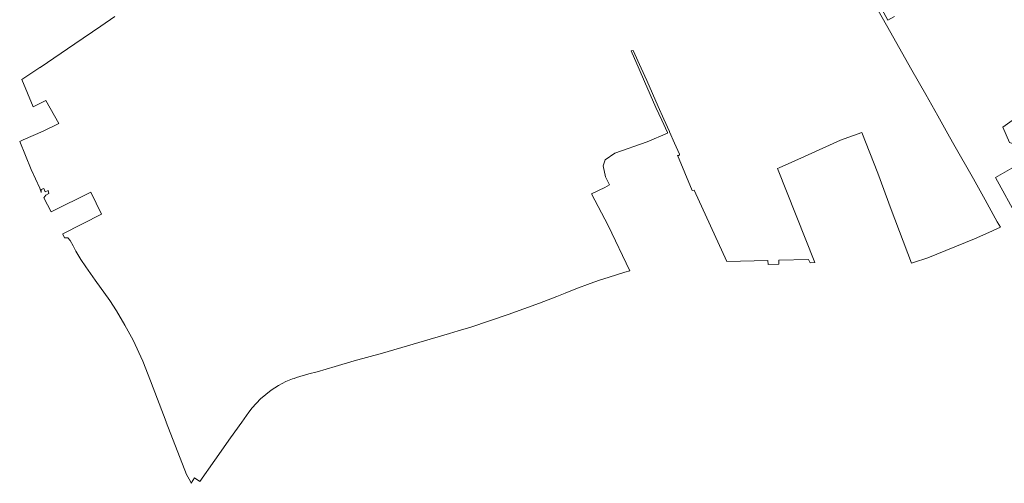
# Model space of a CAD drawing. Extents: x 115983 to 133009, y 544712 to 562000.
# Tile 3 of 46: x 127429 to 128208, y 548451 to 548819. Entities that reach past the tile are written whole.
import ezdxf

# ---------------------------------------------------------------- set-up
doc = ezdxf.new("R2010")
doc.units = 0
doc.layers.add('BGT ondergrond$0$B-WE-GR-GRAS-GV', color=60, linetype='Continuous', lineweight=13)
doc.layers.add('BGT ondergrond$0$B-WE-OG-TERREIN_ERF-GV', color=7, linetype='Continuous', lineweight=18)

# ---------------------------------------------------------------- blocks, each defined once
blk = doc.blocks.new('BGT ondergrond')
at = {"layer": 'BGT ondergrond$0$B-WE-GR-GRAS-GV', "color": 252, "flags": 128}
for points in [[(128108.335, 548832.396), (128116.185, 548818.46), (128121.455, 548821.371)], [(127504.28, 548821.166), (127493.196, 548813.701), (127472.45, 548799.566), (127444.945, 548780.84), (127444.938, 548780.835), (127444.931, 548780.831), (127444.924, 548780.826), (127433.672, 548773.392), (127430.625, 548771.38), (127439.543, 548749.763), (127449.605, 548754.693), (127459.931, 548736.596), (127447.48, 548730.524), (127431.697, 548723.595), (127428.861, 548722.35), (127438.029, 548700.198), (127444.752, 548685.347), (127445.61, 548682.772), (127445.893, 548681.925), (127445.959, 548684.24), (127447.943, 548685.1), (127448.935, 548682.322), (127451.316, 548683.314), (127451.846, 548680.999), (127449.663, 548679.742), (127447.943, 548677.626), (127453.725, 548666.527), (127485.183, 548682.123), (127493.738, 548664.783), (127462.97, 548649.073), (127463.126, 548648.725), (127464.334, 548646.02), (127467.036, 548646.02), (127468.892, 548643.69), (127471.313, 548639.598), (127473.34, 548635.467), (127477.26, 548628.748), (127481.209, 548622.856), (127488.709, 548612.395), (127500.117, 548596.274), (127505.547, 548588.037), (127512.125, 548576.724), (127518.751, 548564.894), (127526.269, 548548.185), (127532.389, 548532.606), (127544.828, 548500.069), (127544.855, 548500), (127560.99, 548458.469), (127563.955, 548452.878), (127564.736, 548451.442), (127567.376, 548455.877), (127571.532, 548452.831), (127583.424, 548469.886), (127595.745, 548487.455), (127604.737, 548500), (127610.383, 548507.878), (127612.936, 548511.344), (127619.613, 548518.29), (127627.859, 548525.145), (127633.714, 548528.905), (127639.563, 548532.027), (127644.821, 548534.195), (127646.161, 548534.603), (127648.125, 548535.199), (127657.766, 548538.077), (127664.335, 548539.895), (127671.41, 548541.813), (127678.655, 548544.011), (127693.544, 548548.522), (127716.187, 548554.596), (127769.122, 548570.133), (127775.878, 548572.181), (127785.948, 548575.234), (127815.685, 548585.183), (127840.415, 548594.097), (127854.177, 548599.472), (127860.723, 548602.084), (127869.156, 548605.448), (127869.166, 548605.452), (127869.176, 548605.456), (127869.186, 548605.46), (127880.472, 548609.716), (127880.484, 548609.721), (127880.497, 548609.725), (127880.509, 548609.73), (127887.923, 548612.33), (127887.934, 548612.334), (127887.945, 548612.337), (127887.956, 548612.341), (127895.447, 548614.788), (127895.455, 548614.79), (127895.462, 548614.793), (127895.47, 548614.795), (127907.998, 548618.684), (127911.963, 548619.915), (127894.639, 548655.727), (127881.542, 548680.863), (127892.126, 548685.757), (127895.697, 548687.874), (127892.522, 548694.356), (127890.803, 548703.087), (127892.39, 548707.718), (127900.063, 548713.009), (127925.595, 548722.005), (127941.746, 548728.864), (127941.562, 548729.295), (127937.096, 548739.173), (127932.494, 548749.302), (127932.492, 548749.307), (127932.489, 548749.313), (127932.487, 548749.318), (127928.061, 548759.534), (127923.547, 548769.858), (127919.28, 548779.516), (127912.943, 548793.985), (127914.53, 548794.249), (127920.973, 548780.265), (127925.243, 548770.602), (127929.759, 548760.272), (127934.183, 548750.061), (127938.783, 548739.937), (127943.254, 548730.048), (127943.256, 548730.042), (127943.259, 548730.036), (127943.262, 548730.03), (127947.179, 548720.833), (127951.184, 548712.185), (127951.189, 548712.099), (127951.185, 548712.012), (127951.175, 548711.926), (127951.157, 548711.842), (127951.131, 548711.759), (127951.098, 548711.679), (127951.059, 548711.603), (127951.013, 548711.529), (127950.96, 548711.461), (127950.902, 548711.397), (127950.838, 548711.339), (127950.77, 548711.286), (127950.697, 548711.24), (127950.62, 548711.2), (127950.54, 548711.167), (127950.457, 548711.141), (127950.373, 548711.123), (127950.287, 548711.112), (127950.201, 548711.109), (127950.114, 548711.114), (127950.029, 548711.126), (127949.945, 548711.145), (127949.862, 548711.172), (127949.783, 548711.206), (127949.707, 548711.247), (127949.634, 548711.294), (127949.567, 548711.347), (127949.504, 548711.407), (127961.273, 548683.359), (127962.818, 548683.794), (127988.747, 548627.305), (128021.026, 548628.099), (128021.426, 548624.841), (128029.901, 548625.138), (128029.757, 548628.231), (128053.305, 548628.893), (128054.509, 548626.202), (128058.231, 548626.481), (128028.703, 548700.936), (128029.973, 548701.5), (128050.214, 548710.496), (128078.657, 548723.328), (128095.59, 548729.413), (128108.29, 548697.267), (128118.741, 548668.427), (128134.755, 548625.768), (128136.4, 548626.329), (128147.753, 548630.197), (128184.788, 548645.143), (128198.506, 548651.265), (128199.381, 548651.656), (128205.287, 548654.443), (128202.799, 548658.644), (128202.792, 548658.655), (128202.786, 548658.666), (128202.779, 548658.677), (128199.456, 548664.288), (128199.45, 548664.299), (128199.443, 548664.311), (128199.437, 548664.322), (128193.081, 548676.058), (128183.96, 548692.62), (128168.493, 548719.945), (128165.038, 548725.98), (128155.633, 548742.608), (128146.114, 548759.414), (128135.137, 548778.898), (128114.981, 548814.287), (128114.979, 548814.29), (128114.978, 548814.293), (128114.976, 548814.296), (128093.799, 548852.377)]]:
    blk.add_lwpolyline(points, dxfattribs=at)
at = {"layer": 'BGT ondergrond$0$B-WE-OG-TERREIN_ERF-GV', "color": 252, "flags": 128}
blk.add_lwpolyline([(128271.879, 548691.371), (128273.689, 548691.875), (128279.54, 548695.087), (128282.389, 548696.651), (128245.342, 548763.032), (128243.941, 548765.542), (128231.723, 548759.562), (128224.561, 548745.923), (128207.165, 548733.703), (128212.341, 548721.483), (128236.356, 548713.707), (128201.434, 548693.718), (128219.125, 548661.554), (128220.686, 548662.376), (128226.738, 548665.89)], dxfattribs=at)

msp = doc.modelspace()

# ---------------------------------------------------------------- block references
msp.add_blockref('BGT ondergrond', (0, 0))

doc.saveas('drawing.dxf')
